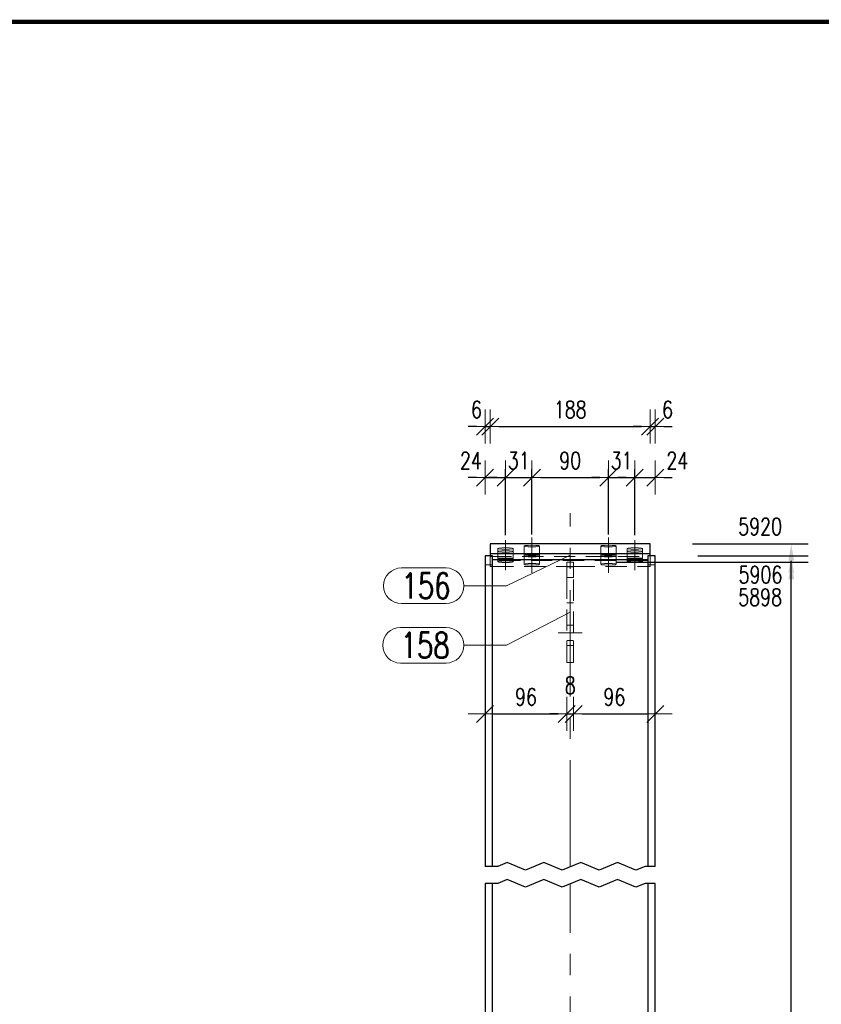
# Model space of a CAD drawing. Header units: millimetres. Extents: x -174 to 432, y 15234 to 15730.
# Tile 21 of 24: x 152 to 246, y 15529 to 15644. Entities that reach past the tile are written whole.
import ezdxf

# ---------------------------------------------------------------- set-up
doc = ezdxf.new("R2010")
doc.units = ezdxf.units.MM
doc.header["$LTSCALE"] = 10
doc.linetypes.add('HIDDEN', pattern=[0.375, 0.25, -0.125])
doc.linetypes.add('MITTE', pattern=[2, 1.25, -0.25, 0.25, -0.25])
doc.layers.get('Defpoints').update_dxf_attribs({"color": 1})
for name, color, linetype, lineweight in [('_RAMKA', 7, 'Continuous', 35), ('PS_DIM', 4, 'Continuous', 13), ('PS_Hidden', 2, 'HIDDEN', 9), ('PS_Mid', 5, 'MITTE', 15), ('PS_Pos', 1, 'Continuous', 15), ('PS_Shape', 161, 'Continuous', 30), ('PS_SOLID', 7, 'Continuous', 30)]:
    doc.layers.add(name, color=color, linetype=linetype, lineweight=lineweight)
doc.styles.add('simplex', font='simplex.shx', dxfattribs={"width": 0.75})
doc.dimstyles.new('1_10_GŁ_DS1-LS10', dxfattribs={"dimtxt": 2, "dimasz": 2, "dimexe": 2, "dimexo": 5, "dimgap": 1, "dimtad": 1, "dimjust": 4, "dimdec": 0, "dimlfac": 10, "dimtxsty": 'simplex', "dimblk1": 'NONE', "dimsah": 1, "dimcen": 2, "dimclrd": 256, "dimclre": 256, "dimclrt": 3, "dimadec": 1, "dimazin": 0, "dimtfac": 1, "dimtdec": 0, "dimtmove": 2, "dimatfit": 3, "dimfxl": 1, "dimarcsym": 0})
doc.dimstyles.new('1_10_PRZ', dxfattribs={"dimtxt": 2, "dimasz": 1, "dimexe": 2, "dimexo": 5, "dimgap": 1, "dimtad": 1, "dimdec": 0, "dimlfac": 10, "dimtxsty": 'simplex', "dimblk": 'dimznak', "dimcen": 2, "dimse1": 1, "dimse2": 1, "dimclrt": 3, "dimadec": 1, "dimazin": 0, "dimtfac": 1, "dimtdec": 0, "dimtix": 1, "dimtmove": 2, "dimatfit": 3, "dimldrblk": 'dim-grot', "dimfxl": 1, "dimarcsym": 0})
doc.dimstyles.new('1_10_SC', dxfattribs={"dimtxt": 2, "dimasz": 1, "dimexe": 1, "dimexo": 1, "dimgap": 1, "dimtad": 1, "dimdec": 0, "dimlfac": 10, "dimtxsty": 'simplex', "dimblk": 'dimznak', "dimcen": 2, "dimclrd": 256, "dimclre": 256, "dimclrt": 3, "dimadec": 1, "dimazin": 0, "dimtfac": 1, "dimtdec": 0, "dimtix": 1, "dimtmove": 2, "dimatfit": 3, "dimldrblk": 'dim-grot', "dimfxl": 1, "dimarcsym": 0})

# ---------------------------------------------------------------- blocks, each defined once
blk = doc.blocks.new('*D116')
at = {"layer": 'Defpoints', "color": 0, "transparency": 16777216}
for p in [(217.15, 15580.52), (242.75, 15580.52), (226.75, 15367.13)]:
    blk.add_point(p, dxfattribs=at)
at = {"layer": 'PS_DIM', "lineweight": -2, "transparency": 16777216}
for p, q in [((222.15, 15580.52), (244.75, 15580.52)), ((242.75, 15367.13), (242.75, 15578.52)), ((231.75, 15367.13), (244.75, 15367.13))]:
    blk.add_line(p, q, dxfattribs=at)
at = {"layer": 'PS_DIM', "transparency": 16777216}
blk.add_solid([(242.42, 15578.52), (243.09, 15578.52), (242.75, 15580.52)], dxfattribs=at)
at = {"layer": 'PS_DIM', "color": 3, "transparency": 16777216, "insert": (239.09, 15576.4), "char_height": 2, "attachment_point": 5, "rotation": 0.0573, "style": 'simplex'}
blk.add_mtext('5898', dxfattribs=at)
blk = doc.blocks.new('_None')
blk = doc.blocks.new('*D117')
at = {"layer": 'Defpoints', "color": 0, "transparency": 16777216}
for p in [(226.75, 15581.29), (242.75, 15581.29), (226.75, 15367.13)]:
    blk.add_point(p, dxfattribs=at)
at = {"layer": 'PS_DIM', "lineweight": -2, "transparency": 16777216}
for p, q in [((231.75, 15581.29), (244.75, 15581.29)), ((242.75, 15367.13), (242.75, 15579.29)), ((231.75, 15367.13), (244.75, 15367.13))]:
    blk.add_line(p, q, dxfattribs=at)
at = {"layer": 'PS_DIM', "transparency": 16777216}
blk.add_solid([(242.42, 15579.29), (243.09, 15579.29), (242.75, 15581.29)], dxfattribs=at)
at = {"layer": 'PS_DIM', "color": 3, "transparency": 16777216, "insert": (239.13, 15579.06), "char_height": 2, "attachment_point": 5, "rotation": 0.0573, "style": 'simplex'}
blk.add_mtext('5906', dxfattribs=at)
blk = doc.blocks.new('*D118')
at = {"layer": 'Defpoints', "color": 0, "transparency": 16777216}
for p in [(226.15, 15582.7), (242.75, 15582.7), (226.75, 15367.13)]:
    blk.add_point(p, dxfattribs=at)
at = {"layer": 'PS_DIM', "lineweight": -2, "transparency": 16777216}
for p, q in [((231.15, 15582.7), (244.75, 15582.7)), ((242.75, 15367.13), (242.75, 15580.7)), ((231.75, 15367.13), (244.75, 15367.13))]:
    blk.add_line(p, q, dxfattribs=at)
at = {"layer": 'PS_DIM', "transparency": 16777216}
blk.add_solid([(242.42, 15580.7), (243.09, 15580.7), (242.75, 15582.7)], dxfattribs=at)
at = {"layer": 'PS_DIM', "color": 3, "transparency": 16777216, "insert": (239.09, 15584.72), "char_height": 2, "attachment_point": 5, "rotation": 0.0573, "style": 'simplex'}
blk.add_mtext('5920', dxfattribs=at)
blk = doc.blocks.new('dimznak')
at = {"color": 0}
for points in [[(0, 2), (0, -2)], [(-2, 0), (2, 0)]]:
    blk.add_lwpolyline(points, dxfattribs=at)
at = {"color": 2}
blk.add_lwpolyline([(1, 1), (-1, -1)], dxfattribs=at)
blk = doc.blocks.new('*D125')
at = {"layer": 'Defpoints', "color": 0, "transparency": 16777216}
for p in [(209.15, 15590.49), (209.15, 15582.7), (206.75, 15581.29)]:
    blk.add_point(p, dxfattribs=at)
at = {"layer": 'PS_DIM', "color": 0, "lineweight": -2, "transparency": 16777216}
for p, q in [((205.75, 15590.49), (204.75, 15590.49)), ((206.75, 15590.49), (209.15, 15590.49)), ((210.15, 15590.49), (211.15, 15590.49))]:
    blk.add_line(p, q, dxfattribs=at)
blk.add_blockref('dimznak', (206.75, 15590.49), dxfattribs=at)
at = {"layer": 'PS_DIM', "color": 0, "lineweight": -2, "transparency": 16777216, "rotation": 180}
blk.add_blockref('dimznak', (209.15, 15590.49), dxfattribs=at)
at = {"layer": 'PS_DIM', "color": 3, "transparency": 16777216, "insert": (205.07, 15592.49), "char_height": 2, "attachment_point": 5, "style": 'simplex'}
blk.add_mtext('24', dxfattribs=at)
blk = doc.blocks.new('dim-grot')
blk.add_hatch(color=256).paths.add_polyline_path([(0, 0), (-2, 0.5), (-2, -0.5)])
blk.add_lwpolyline([(0, 0), (-2, 0.5), (-2, -0.5), (0, 0)])
blk = doc.blocks.new('*D126')
at = {"layer": 'Defpoints', "color": 0, "transparency": 16777216}
for p in [(212.25, 15590.49), (209.15, 15582.7), (212.25, 15582.8)]:
    blk.add_point(p, dxfattribs=at)
at = {"layer": 'PS_DIM', "lineweight": -2, "transparency": 16777216}
for p, q in [((209.15, 15583.7), (209.15, 15591.49)), ((212.25, 15583.8), (212.25, 15591.49)), ((208.15, 15590.49), (207.15, 15590.49)), ((209.15, 15590.49), (212.25, 15590.49)), ((213.25, 15590.49), (214.25, 15590.49))]:
    blk.add_line(p, q, dxfattribs=at)
blk.add_blockref('dimznak', (209.15, 15590.49), dxfattribs=at)
at = {"layer": 'PS_DIM', "lineweight": -2, "transparency": 16777216, "rotation": 180}
blk.add_blockref('dimznak', (212.25, 15590.49), dxfattribs=at)
at = {"layer": 'PS_DIM', "color": 3, "transparency": 16777216, "insert": (210.7, 15592.49), "char_height": 2, "attachment_point": 5, "style": 'simplex'}
blk.add_mtext('31', dxfattribs=at)
blk = doc.blocks.new('*D127')
at = {"layer": 'Defpoints', "color": 0, "transparency": 16777216}
for p in [(221.25, 15590.49), (212.25, 15582.8), (221.25, 15582.8)]:
    blk.add_point(p, dxfattribs=at)
at = {"layer": 'PS_DIM', "lineweight": -2, "transparency": 16777216}
for p, q in [((212.25, 15583.8), (212.25, 15591.49)), ((221.25, 15583.8), (221.25, 15591.49)), ((213.25, 15590.49), (220.25, 15590.49))]:
    blk.add_line(p, q, dxfattribs=at)
at = {"layer": 'PS_DIM', "lineweight": -2, "transparency": 16777216, "rotation": 180}
blk.add_blockref('dimznak', (212.25, 15590.49), dxfattribs=at)
at = {"layer": 'PS_DIM', "lineweight": -2, "transparency": 16777216}
blk.add_blockref('dimznak', (221.25, 15590.49), dxfattribs=at)
at = {"layer": 'PS_DIM', "color": 3, "transparency": 16777216, "insert": (216.75, 15592.49), "char_height": 2, "attachment_point": 5, "style": 'simplex'}
blk.add_mtext('90', dxfattribs=at)
blk = doc.blocks.new('*D128')
at = {"layer": 'Defpoints', "color": 0, "transparency": 16777216}
for p in [(224.35, 15590.49), (221.25, 15582.8), (224.35, 15582.7)]:
    blk.add_point(p, dxfattribs=at)
at = {"layer": 'PS_DIM', "lineweight": -2, "transparency": 16777216}
for p, q in [((221.25, 15583.8), (221.25, 15591.49)), ((224.35, 15583.7), (224.35, 15591.49)), ((220.25, 15590.49), (219.25, 15590.49)), ((221.25, 15590.49), (224.35, 15590.49)), ((225.35, 15590.49), (226.35, 15590.49))]:
    blk.add_line(p, q, dxfattribs=at)
blk.add_blockref('dimznak', (221.25, 15590.49), dxfattribs=at)
at = {"layer": 'PS_DIM', "lineweight": -2, "transparency": 16777216, "rotation": 180}
blk.add_blockref('dimznak', (224.35, 15590.49), dxfattribs=at)
at = {"layer": 'PS_DIM', "color": 3, "transparency": 16777216, "insert": (222.8, 15592.49), "char_height": 2, "attachment_point": 5, "style": 'simplex'}
blk.add_mtext('31', dxfattribs=at)
blk = doc.blocks.new('*D129')
at = {"layer": 'Defpoints', "color": 0, "transparency": 16777216}
for p in [(226.75, 15590.49), (224.35, 15582.7), (226.75, 15581.29)]:
    blk.add_point(p, dxfattribs=at)
at = {"layer": 'PS_DIM', "color": 0, "lineweight": -2, "transparency": 16777216}
for p, q in [((223.35, 15590.49), (222.35, 15590.49)), ((224.35, 15590.49), (226.75, 15590.49)), ((227.75, 15590.49), (228.75, 15590.49))]:
    blk.add_line(p, q, dxfattribs=at)
blk.add_blockref('dimznak', (224.35, 15590.49), dxfattribs=at)
at = {"layer": 'PS_DIM', "color": 0, "lineweight": -2, "transparency": 16777216, "rotation": 180}
blk.add_blockref('dimznak', (226.75, 15590.49), dxfattribs=at)
at = {"layer": 'PS_DIM', "color": 3, "transparency": 16777216, "insert": (229.35, 15592.49), "char_height": 2, "attachment_point": 5, "style": 'simplex'}
blk.add_mtext('24', dxfattribs=at)
blk = doc.blocks.new('*D130')
at = {"layer": 'Defpoints', "color": 0, "transparency": 16777216}
for p in [(207.35, 15596.49), (207.35, 15582.49), (206.75, 15581.29)]:
    blk.add_point(p, dxfattribs=at)
at = {"layer": 'PS_DIM', "color": 0, "lineweight": -2, "transparency": 16777216}
for p, q in [((205.75, 15596.49), (204.75, 15596.49)), ((206.75, 15596.49), (207.35, 15596.49)), ((208.35, 15596.49), (209.35, 15596.49))]:
    blk.add_line(p, q, dxfattribs=at)
blk.add_blockref('dimznak', (206.75, 15596.49), dxfattribs=at)
at = {"layer": 'PS_DIM', "color": 0, "lineweight": -2, "transparency": 16777216, "rotation": 180}
blk.add_blockref('dimznak', (207.35, 15596.49), dxfattribs=at)
at = {"layer": 'PS_DIM', "color": 3, "transparency": 16777216, "insert": (205.73, 15598.49), "char_height": 2, "attachment_point": 5, "style": 'simplex'}
blk.add_mtext('6', dxfattribs=at)
blk = doc.blocks.new('*D131')
at = {"layer": 'Defpoints', "color": 0, "transparency": 16777216}
for p in [(226.15, 15596.49), (207.35, 15582.49), (226.15, 15582.49)]:
    blk.add_point(p, dxfattribs=at)
at = {"layer": 'PS_DIM', "color": 0, "lineweight": -2, "transparency": 16777216}
blk.add_line((208.35, 15596.49), (225.15, 15596.49), dxfattribs=at)
at = {"layer": 'PS_DIM', "color": 0, "lineweight": -2, "transparency": 16777216, "rotation": 180}
blk.add_blockref('dimznak', (207.35, 15596.49), dxfattribs=at)
at = {"layer": 'PS_DIM', "color": 0, "lineweight": -2, "transparency": 16777216}
blk.add_blockref('dimznak', (226.15, 15596.49), dxfattribs=at)
at = {"layer": 'PS_DIM', "color": 3, "transparency": 16777216, "insert": (216.75, 15598.49), "char_height": 2, "attachment_point": 5, "style": 'simplex'}
blk.add_mtext('188', dxfattribs=at)
blk = doc.blocks.new('*D132')
at = {"layer": 'Defpoints', "color": 0, "transparency": 16777216}
for p in [(226.75, 15596.49), (226.15, 15582.49), (226.75, 15581.29)]:
    blk.add_point(p, dxfattribs=at)
at = {"layer": 'PS_DIM', "color": 0, "lineweight": -2, "transparency": 16777216}
for p, q in [((225.15, 15596.49), (224.15, 15596.49)), ((226.15, 15596.49), (226.75, 15596.49)), ((227.75, 15596.49), (228.75, 15596.49))]:
    blk.add_line(p, q, dxfattribs=at)
blk.add_blockref('dimznak', (226.15, 15596.49), dxfattribs=at)
at = {"layer": 'PS_DIM', "color": 0, "lineweight": -2, "transparency": 16777216, "rotation": 180}
blk.add_blockref('dimznak', (226.75, 15596.49), dxfattribs=at)
at = {"layer": 'PS_DIM', "color": 3, "transparency": 16777216, "insert": (228.2, 15598.49), "char_height": 2, "attachment_point": 5, "style": 'simplex'}
blk.add_mtext('6', dxfattribs=at)
blk = doc.blocks.new('*D142')
at = {"layer": 'Defpoints', "color": 0, "transparency": 16777216}
for p in [(216.35, 15568.73), (206.75, 15563.01), (216.35, 15562.67)]:
    blk.add_point(p, dxfattribs=at)
at = {"layer": 'PS_DIM', "color": 0, "lineweight": -2, "transparency": 16777216}
blk.add_line((207.75, 15562.67), (215.35, 15562.67), dxfattribs=at)
at = {"layer": 'PS_DIM', "color": 0, "lineweight": -2, "transparency": 16777216, "rotation": 180}
blk.add_blockref('dimznak', (206.75, 15562.67), dxfattribs=at)
at = {"layer": 'PS_DIM', "color": 0, "lineweight": -2, "transparency": 16777216}
blk.add_blockref('dimznak', (216.35, 15562.67), dxfattribs=at)
at = {"layer": 'PS_DIM', "color": 3, "transparency": 16777216, "insert": (211.55, 15564.67), "char_height": 2, "attachment_point": 5, "style": 'simplex'}
blk.add_mtext('96', dxfattribs=at)
blk = doc.blocks.new('*D143')
at = {"layer": 'Defpoints', "color": 0, "transparency": 16777216}
for p in [(216.35, 15568.73), (217.15, 15568.73), (217.15, 15562.67)]:
    blk.add_point(p, dxfattribs=at)
at = {"layer": 'PS_DIM', "color": 0, "lineweight": -2, "transparency": 16777216}
for p, q in [((215.35, 15562.67), (214.35, 15562.67)), ((216.35, 15562.67), (217.15, 15562.67)), ((218.15, 15562.67), (219.15, 15562.67))]:
    blk.add_line(p, q, dxfattribs=at)
blk.add_blockref('dimznak', (216.35, 15562.67), dxfattribs=at)
at = {"layer": 'PS_DIM', "color": 0, "lineweight": -2, "transparency": 16777216, "rotation": 180}
blk.add_blockref('dimznak', (217.15, 15562.67), dxfattribs=at)
at = {"layer": 'PS_DIM', "color": 3, "transparency": 16777216, "insert": (216.75, 15566.04), "char_height": 2, "attachment_point": 5, "style": 'simplex'}
blk.add_mtext('8', dxfattribs=at)
blk = doc.blocks.new('*D144')
at = {"layer": 'Defpoints', "color": 0, "transparency": 16777216}
for p in [(217.15, 15568.73), (226.75, 15567.52), (226.75, 15562.67)]:
    blk.add_point(p, dxfattribs=at)
at = {"layer": 'PS_DIM', "color": 0, "lineweight": -2, "transparency": 16777216}
blk.add_line((218.15, 15562.67), (225.75, 15562.67), dxfattribs=at)
at = {"layer": 'PS_DIM', "color": 0, "lineweight": -2, "transparency": 16777216, "rotation": 180}
blk.add_blockref('dimznak', (217.15, 15562.67), dxfattribs=at)
at = {"layer": 'PS_DIM', "color": 0, "lineweight": -2, "transparency": 16777216}
blk.add_blockref('dimznak', (226.75, 15562.67), dxfattribs=at)
at = {"layer": 'PS_DIM', "color": 3, "transparency": 16777216, "insert": (221.95, 15564.67), "char_height": 2, "attachment_point": 5, "style": 'simplex'}
blk.add_mtext('96', dxfattribs=at)
blk = doc.blocks.new('*U160')
at = {"layer": '_RAMKA', "lineweight": -3, "const_width": 0.5}
blk.add_lwpolyline([(-564, 10), (-10, 10), (-10, 410), (-564, 410)], close=True, dxfattribs=at)
blk = doc.blocks.new('*X283')
at = {"color": 1}
for p, q in [((208.24, 15544.73), (206.75, 15544.73)), ((209.32, 15545.19), (208.24, 15544.73)), ((211.49, 15544.27), (209.32, 15545.19)), ((213.66, 15545.19), (211.49, 15544.27)), ((215.82, 15544.27), (213.66, 15545.19)), ((217.99, 15545.19), (215.82, 15544.27)), ((220.16, 15544.27), (217.99, 15545.19)), ((222.33, 15545.19), (220.16, 15544.27)), ((224.49, 15544.27), (222.33, 15545.19)), ((225.58, 15544.73), (224.49, 15544.27)), ((226.75, 15544.73), (225.58, 15544.73)), ((209.32, 15543.19), (208.24, 15542.73)), ((211.49, 15542.27), (209.32, 15543.19)), ((213.66, 15543.19), (211.49, 15542.27)), ((215.82, 15542.27), (213.66, 15543.19)), ((217.99, 15543.19), (215.82, 15542.27)), ((220.16, 15542.27), (217.99, 15543.19)), ((222.33, 15543.19), (220.16, 15542.27)), ((224.49, 15542.27), (222.33, 15543.19)), ((208.24, 15542.73), (206.75, 15542.73)), ((225.58, 15542.73), (224.49, 15542.27)), ((226.75, 15542.73), (225.58, 15542.73))]:
    blk.add_line(p, q, dxfattribs=at)
at = {"layer": 'PS_Hidden', "color": 2, "linetype": 'HIDDEN'}
for p, q in [((211.35, 15582.43), (211.47, 15582.48)), ((211.47, 15582.38), (211.35, 15582.43)), ((211.35, 15582.43), (211.35, 15581.24)), ((211.47, 15582.48), (211.8, 15582.51)), ((211.8, 15582.51), (212.25, 15582.53)), ((212.25, 15582.53), (212.7, 15582.51)), ((212.7, 15582.51), (213.03, 15582.48)), ((213.03, 15582.48), (213.15, 15582.43)), ((213.15, 15582.43), (213.03, 15582.38)), ((213.15, 15581.24), (213.15, 15582.43)), ((220.35, 15582.43), (220.47, 15582.48)), ((220.47, 15582.38), (220.35, 15582.43)), ((220.35, 15582.43), (220.35, 15581.24)), ((220.47, 15582.48), (220.8, 15582.51)), ((220.8, 15582.51), (221.25, 15582.53)), ((221.25, 15582.53), (221.7, 15582.51)), ((221.7, 15582.51), (222.03, 15582.48)), ((222.03, 15582.48), (222.15, 15582.43)), ((222.15, 15582.43), (222.03, 15582.38)), ((222.15, 15581.24), (222.15, 15582.43)), ((206.75, 15580.23), (206.75, 15581.29)), ((207.35, 15581.29), (207.35, 15580.02)), ((208.25, 15582.13), (208.37, 15582.18)), ((208.37, 15582.09), (208.25, 15582.13)), ((208.25, 15582.13), (208.25, 15580.94)), ((208.37, 15581.82), (208.25, 15581.77)), ((208.25, 15581.77), (208.37, 15581.73)), ((208.37, 15582.18), (208.7, 15582.22)), ((208.7, 15582.05), (208.37, 15582.09)), ((208.7, 15581.86), (208.37, 15581.82)), ((208.37, 15581.73), (208.7, 15581.69)), ((208.7, 15582.22), (209.15, 15582.23)), ((209.15, 15582.04), (208.7, 15582.05)), ((209.15, 15581.87), (208.7, 15581.86)), ((208.7, 15581.69), (209.15, 15581.68)), ((209.15, 15582.23), (209.6, 15582.22)), ((209.6, 15582.05), (209.15, 15582.04)), ((209.6, 15581.86), (209.15, 15581.87)), ((209.15, 15581.68), (209.6, 15581.69)), ((209.6, 15582.22), (209.93, 15582.18)), ((209.93, 15582.09), (209.6, 15582.05)), ((209.93, 15581.82), (209.6, 15581.86)), ((209.6, 15581.69), (209.93, 15581.73)), ((209.93, 15582.18), (210.05, 15582.13)), ((210.05, 15582.13), (209.93, 15582.09)), ((210.05, 15581.77), (209.93, 15581.82)), ((209.93, 15581.73), (210.05, 15581.77)), ((210.05, 15580.94), (210.05, 15582.13)), ((211.35, 15581.48), (211.47, 15581.52)), ((211.47, 15581.43), (211.35, 15581.48)), ((211.8, 15582.35), (211.47, 15582.38)), ((211.47, 15581.52), (211.8, 15581.56)), ((211.8, 15581.39), (211.47, 15581.43)), ((212.25, 15582.34), (211.8, 15582.35)), ((211.8, 15581.56), (212.25, 15581.57)), ((212.25, 15581.38), (211.8, 15581.39)), ((212.7, 15582.35), (212.25, 15582.34)), ((212.25, 15581.57), (212.7, 15581.56)), ((212.7, 15581.39), (212.25, 15581.38)), ((213.03, 15582.38), (212.7, 15582.35)), ((212.7, 15581.56), (213.03, 15581.52)), ((213.03, 15581.43), (212.7, 15581.39)), ((213.03, 15581.52), (213.15, 15581.48)), ((213.15, 15581.48), (213.03, 15581.43)), ((220.35, 15581.48), (220.47, 15581.52)), ((220.47, 15581.43), (220.35, 15581.48)), ((220.8, 15582.35), (220.47, 15582.38)), ((220.47, 15581.52), (220.8, 15581.56)), ((220.8, 15581.39), (220.47, 15581.43)), ((221.25, 15582.34), (220.8, 15582.35)), ((220.8, 15581.56), (221.25, 15581.57)), ((221.25, 15581.38), (220.8, 15581.39)), ((221.7, 15582.35), (221.25, 15582.34)), ((221.25, 15581.57), (221.7, 15581.56)), ((221.7, 15581.39), (221.25, 15581.38)), ((222.03, 15582.38), (221.7, 15582.35)), ((221.7, 15581.56), (222.03, 15581.52)), ((222.03, 15581.43), (221.7, 15581.39)), ((222.03, 15581.52), (222.15, 15581.48)), ((222.15, 15581.48), (222.03, 15581.43)), ((223.45, 15582.13), (223.57, 15582.18)), ((223.57, 15582.09), (223.45, 15582.13)), ((223.45, 15582.13), (223.45, 15580.94)), ((223.45, 15581.77), (223.57, 15581.82)), ((223.57, 15581.73), (223.45, 15581.77)), ((223.57, 15582.18), (223.9, 15582.22)), ((223.9, 15582.05), (223.57, 15582.09)), ((223.57, 15581.82), (223.9, 15581.86)), ((223.9, 15581.69), (223.57, 15581.73)), ((223.9, 15582.22), (224.35, 15582.23)), ((224.35, 15582.04), (223.9, 15582.05)), ((223.9, 15581.86), (224.35, 15581.87)), ((224.35, 15581.68), (223.9, 15581.69)), ((224.35, 15582.23), (224.8, 15582.22)), ((224.8, 15582.05), (224.35, 15582.04)), ((224.35, 15581.87), (224.8, 15581.86)), ((224.8, 15581.69), (224.35, 15581.68)), ((224.8, 15582.22), (225.13, 15582.18)), ((225.13, 15582.09), (224.8, 15582.05)), ((224.8, 15581.86), (225.13, 15581.82)), ((225.13, 15581.73), (224.8, 15581.69)), ((225.13, 15582.18), (225.25, 15582.13)), ((225.25, 15582.13), (225.13, 15582.09)), ((225.13, 15581.82), (225.25, 15581.77)), ((225.25, 15581.77), (225.13, 15581.73)), ((225.25, 15580.94), (225.25, 15582.13)), ((226.15, 15580.02), (226.15, 15581.29)), ((207.6, 15580.23), (206.75, 15580.23)), ((207.35, 15581.21), (226.15, 15581.21)), ((225.9, 15580.73), (207.6, 15580.73)), ((208.25, 15580.94), (208.25, 15580.79)), ((208.25, 15580.79), (208.25, 15580.58)), ((208.25, 15580.58), (208.37, 15580.63)), ((208.25, 15580.58), (208.37, 15580.53)), ((208.37, 15580.63), (208.7, 15580.66)), ((208.37, 15580.53), (208.7, 15580.5)), ((208.7, 15580.66), (209.15, 15580.68)), ((208.7, 15580.5), (209.15, 15580.48)), ((209.15, 15580.68), (209.6, 15580.66)), ((209.15, 15580.48), (209.6, 15580.5)), ((209.6, 15580.66), (209.93, 15580.63)), ((209.6, 15580.5), (209.93, 15580.53)), ((209.93, 15580.63), (210.05, 15580.58)), ((209.93, 15580.53), (210.05, 15580.58)), ((210.05, 15580.79), (210.05, 15580.94)), ((210.05, 15580.58), (210.05, 15580.79)), ((211.35, 15581.24), (211.35, 15580.79)), ((211.35, 15580.79), (211.35, 15580.28)), ((211.35, 15580.28), (211.47, 15580.33)), ((211.47, 15580.23), (211.35, 15580.28)), ((211.47, 15580.33), (211.8, 15580.37)), ((211.8, 15580.2), (211.47, 15580.23)), ((211.8, 15580.37), (212.25, 15580.38)), ((212.25, 15580.19), (211.8, 15580.2)), ((212.25, 15580.38), (212.7, 15580.37)), ((212.7, 15580.2), (212.25, 15580.19)), ((212.7, 15580.37), (213.03, 15580.33)), ((213.03, 15580.23), (212.7, 15580.2)), ((213.03, 15580.33), (213.15, 15580.28)), ((213.15, 15580.28), (213.03, 15580.23)), ((213.15, 15580.79), (213.15, 15581.24)), ((213.15, 15580.28), (213.15, 15580.79)), ((217.15, 15580.52), (216.35, 15580.52)), ((216.35, 15580.52), (216.35, 15580.34)), ((216.35, 15580.34), (216.35, 15579.96)), ((217.15, 15580.34), (217.15, 15580.52)), ((217.15, 15579.96), (217.15, 15580.34)), ((220.35, 15581.24), (220.35, 15580.79)), ((220.35, 15580.79), (220.35, 15580.28)), ((220.35, 15580.28), (220.47, 15580.33)), ((220.47, 15580.23), (220.35, 15580.28)), ((220.47, 15580.33), (220.8, 15580.37)), ((220.8, 15580.2), (220.47, 15580.23)), ((220.8, 15580.37), (221.25, 15580.38)), ((221.25, 15580.19), (220.8, 15580.2)), ((221.25, 15580.38), (221.7, 15580.37)), ((221.7, 15580.2), (221.25, 15580.19)), ((221.7, 15580.37), (222.03, 15580.33)), ((222.03, 15580.23), (221.7, 15580.2)), ((222.03, 15580.33), (222.15, 15580.28)), ((222.15, 15580.28), (222.03, 15580.23)), ((222.15, 15580.79), (222.15, 15581.24)), ((222.15, 15580.28), (222.15, 15580.79)), ((223.45, 15580.94), (223.45, 15580.79)), ((223.45, 15580.79), (223.45, 15580.58)), ((223.45, 15580.58), (223.57, 15580.63)), ((223.57, 15580.53), (223.45, 15580.58)), ((223.57, 15580.63), (223.9, 15580.66)), ((223.9, 15580.5), (223.57, 15580.53)), ((223.9, 15580.66), (224.35, 15580.68)), ((224.35, 15580.48), (223.9, 15580.5)), ((224.35, 15580.68), (224.8, 15580.66)), ((224.8, 15580.5), (224.35, 15580.48)), ((224.8, 15580.66), (225.13, 15580.63)), ((225.13, 15580.53), (224.8, 15580.5)), ((225.13, 15580.63), (225.25, 15580.58)), ((225.25, 15580.58), (225.13, 15580.53)), ((225.25, 15580.79), (225.25, 15580.94)), ((225.25, 15580.58), (225.25, 15580.79)), ((226.75, 15580.23), (225.9, 15580.23)), ((207.35, 15580.02), (207.6, 15580.02)), ((207.6, 15580.02), (216.35, 15580.02)), ((216.35, 15580.02), (217.15, 15580.02)), ((216.35, 15579.97), (217.15, 15579.97)), ((216.35, 15579.96), (216.35, 15579.62)), ((216.35, 15579.62), (216.35, 15579.32)), ((216.35, 15579.32), (216.35, 15579.07)), ((216.35, 15579.07), (216.35, 15578.88)), ((217.15, 15580.02), (225.9, 15580.02)), ((217.15, 15579.62), (217.15, 15579.96)), ((217.15, 15579.32), (217.15, 15579.62)), ((217.15, 15579.07), (217.15, 15579.32)), ((217.15, 15578.88), (217.15, 15579.07)), ((225.9, 15580.02), (226.15, 15580.02)), ((216.35, 15578.88), (216.35, 15578.77)), ((216.35, 15578.77), (216.35, 15578.73)), ((216.35, 15578.73), (216.35, 15568.73)), ((217.15, 15578.73), (216.35, 15578.73)), ((217.15, 15578.77), (217.15, 15578.88)), ((217.15, 15578.73), (217.15, 15578.77)), ((217.15, 15572.23), (217.15, 15578.73)), ((217.15, 15575.73), (216.35, 15575.73)), ((217.15, 15573.13), (216.35, 15573.13)), ((217.15, 15568.73), (217.15, 15572.23)), ((216.35, 15571.33), (217.15, 15571.33)), ((216.35, 15570.73), (217.15, 15570.73)), ((216.35, 15568.73), (217.15, 15568.73))]:
    blk.add_line(p, q, dxfattribs=at)
at = {"layer": 'PS_Mid', "color": 5, "linetype": 'MITTE'}
for p, q in [((216.75, 15544.73), (216.75, 15586.29)), ((209.15, 15583.13), (209.15, 15579.94)), ((209.15, 15582.77), (209.15, 15579.58)), ((212.25, 15583.43), (212.25, 15580.24)), ((212.25, 15582.48), (212.25, 15579.28)), ((221.25, 15583.43), (221.25, 15580.24)), ((221.25, 15582.48), (221.25, 15579.28)), ((224.35, 15583.13), (224.35, 15579.94)), ((224.35, 15582.77), (224.35, 15579.58)), ((218.15, 15572.23), (215.35, 15572.23)), ((216.75, 15476.93), (216.75, 15542.73))]:
    blk.add_line(p, q, dxfattribs=at)
at = {"layer": 'PS_SOLID', "color": 7, "linetype": 'Continuous'}
for p, q in [((226.15, 15582.7), (207.35, 15582.7)), ((207.35, 15582.7), (207.35, 15581.5)), ((226.15, 15581.5), (226.15, 15582.7)), ((207.35, 15581.29), (206.75, 15581.29)), ((206.75, 15581.29), (206.75, 15544.73)), ((209.15, 15581.5), (207.35, 15581.5)), ((207.35, 15581.5), (207.35, 15581.29)), ((207.6, 15581.29), (207.35, 15581.29)), ((207.6, 15544.73), (207.6, 15581.29)), ((212.25, 15581.5), (209.15, 15581.5)), ((211.35, 15581.24), (211.47, 15581.29)), ((211.47, 15581.29), (211.8, 15581.32)), ((211.8, 15581.32), (212.25, 15581.33)), ((221.25, 15581.5), (212.25, 15581.5)), ((212.25, 15581.33), (212.7, 15581.32)), ((212.7, 15581.32), (213.03, 15581.29)), ((213.03, 15581.29), (213.15, 15581.24)), ((220.35, 15581.24), (220.47, 15581.29)), ((220.47, 15581.29), (220.8, 15581.32)), ((220.8, 15581.32), (221.25, 15581.33)), ((224.35, 15581.5), (221.25, 15581.5)), ((221.25, 15581.33), (221.7, 15581.32)), ((221.7, 15581.32), (222.03, 15581.29)), ((222.03, 15581.29), (222.15, 15581.24)), ((226.15, 15581.5), (224.35, 15581.5)), ((226.15, 15581.29), (225.9, 15581.29)), ((225.9, 15581.29), (225.9, 15544.73)), ((226.15, 15581.29), (226.15, 15581.5)), ((226.75, 15581.29), (226.15, 15581.29)), ((226.75, 15544.73), (226.75, 15581.29)), ((225.9, 15580.79), (207.6, 15580.79)), ((208.25, 15580.94), (208.37, 15580.99)), ((208.37, 15580.89), (208.25, 15580.94)), ((208.37, 15580.99), (208.7, 15581.02)), ((208.7, 15580.86), (208.37, 15580.89)), ((208.7, 15581.02), (209.15, 15581.04)), ((209.15, 15580.84), (208.7, 15580.86)), ((209.15, 15581.04), (209.6, 15581.02)), ((209.6, 15580.86), (209.15, 15580.84)), ((209.6, 15581.02), (209.93, 15580.99)), ((209.93, 15580.89), (209.6, 15580.86)), ((209.93, 15580.99), (210.05, 15580.94)), ((210.05, 15580.94), (209.93, 15580.89)), ((211.47, 15581.19), (211.35, 15581.24)), ((211.8, 15581.15), (211.47, 15581.19)), ((212.25, 15581.14), (211.8, 15581.15)), ((212.7, 15581.15), (212.25, 15581.14)), ((213.03, 15581.19), (212.7, 15581.15)), ((213.15, 15581.24), (213.03, 15581.19)), ((220.47, 15581.19), (220.35, 15581.24)), ((220.8, 15581.15), (220.47, 15581.19)), ((221.25, 15581.14), (220.8, 15581.15)), ((221.7, 15581.15), (221.25, 15581.14)), ((222.03, 15581.19), (221.7, 15581.15)), ((222.15, 15581.24), (222.03, 15581.19)), ((223.45, 15580.94), (223.57, 15580.99)), ((223.57, 15580.89), (223.45, 15580.94)), ((223.57, 15580.99), (223.9, 15581.02)), ((223.9, 15580.86), (223.57, 15580.89)), ((223.9, 15581.02), (224.35, 15581.04)), ((224.35, 15580.84), (223.9, 15580.86)), ((224.35, 15581.04), (224.8, 15581.02)), ((224.8, 15580.86), (224.35, 15580.84)), ((224.8, 15581.02), (225.13, 15580.99)), ((225.13, 15580.89), (224.8, 15580.86)), ((225.13, 15580.99), (225.25, 15580.94)), ((225.25, 15580.94), (225.13, 15580.89)), ((206.75, 15542.73), (206.75, 15476.93)), ((207.6, 15501.73), (207.6, 15542.73)), ((225.9, 15542.73), (225.9, 15501.73)), ((226.75, 15476.93), (226.75, 15542.73))]:
    blk.add_line(p, q, dxfattribs=at)
blk = doc.blocks.new('*X302')
at = {"color": 1}
for p, q in [((216.75, 15581.36), (209.25, 15577.75)), ((196.9, 15579.85), (202.15, 15579.85)), ((204.25, 15577.75), (209.25, 15577.75)), ((196.9, 15575.65), (202.15, 15575.65))]:
    blk.add_line(p, q, dxfattribs=at)
for centre, start, end in [((196.9, 15577.75), 90, 270), ((202.15, 15577.75), 270, 90)]:
    blk.add_arc(centre, 2.1, start, end, dxfattribs=at)
at = {"color": 2, "style": 'simplex', "width": 0.75}
blk.add_text('156', height=3, dxfattribs=at).set_placement((196.9, 15576.25))
blk = doc.blocks.new('*X303')
at = {"color": 1}
for p, q in [((216.75, 15574.63), (209.25, 15570.76)), ((196.8, 15572.86), (202.15, 15572.86)), ((204.25, 15570.76), (209.25, 15570.76)), ((196.8, 15568.66), (202.15, 15568.66))]:
    blk.add_line(p, q, dxfattribs=at)
for centre, start, end in [((196.8, 15570.76), 90, 270), ((202.15, 15570.76), 270, 90)]:
    blk.add_arc(centre, 2.1, start, end, dxfattribs=at)
at = {"color": 2, "style": 'simplex', "width": 0.75}
blk.add_text('158', height=3, dxfattribs=at).set_placement((196.8, 15569.26))

msp = doc.modelspace()

# ---------------------------------------------------------------- block references
at = {"layer": 'PS_DIM'}
msp.add_blockref('*U160', (425.71, 15234.12), dxfattribs=at)
at = {"layer": 'PS_Pos'}
for name in ['*X302', '*X303']:
    msp.add_blockref(name, (0, 0), dxfattribs=at)
at = {"layer": 'PS_Shape', "color": 66}
msp.add_blockref('*X283', (0, 0), dxfattribs=at)

# ---------------------------------------------------------------- dimensions: what is measured, and where the dimension line sits
at = {"layer": 'PS_DIM'}
for base, p1, p2, picture, middle in [((207.35, 15596.49), (206.75, 15581.29), (207.35, 15582.49), '*D130', (205.73, 15598.49)), ((226.75, 15596.49), (226.15, 15582.49), (226.75, 15581.29), '*D132', (228.2, 15598.49)), ((209.15, 15590.49), (206.75, 15581.29), (209.15, 15582.7), '*D125', (205.07, 15592.49)), ((226.75, 15590.49), (224.35, 15582.7), (226.75, 15581.29), '*D129', (229.35, 15592.49)), ((217.15, 15562.67), (216.35, 15568.73), (217.15, 15568.73), '*D143', (216.75, 15566.04))]:
    dim = msp.add_linear_dim(base=base, p1=p1, p2=p2, dimstyle='1_10_PRZ', dxfattribs=at)
    dim.commit()
    dim.dimension.update_dxf_attribs({"geometry": picture, "text_midpoint": middle, "dimtype": 128})
for base, p1, p2, dimstyle, picture, middle in [((226.15, 15596.49), (207.35, 15582.49), (226.15, 15582.49), '1_10_PRZ', '*D131', (216.75, 15598.49)), ((212.25, 15590.49), (209.15, 15582.7), (212.25, 15582.8), '1_10_SC', '*D126', (210.7, 15592.49)), ((221.25, 15590.49), (212.25, 15582.8), (221.25, 15582.8), '1_10_SC', '*D127', (216.75, 15592.49)), ((224.35, 15590.49), (221.25, 15582.8), (224.35, 15582.7), '1_10_SC', '*D128', (222.8, 15592.49)), ((216.35, 15562.67), (206.75, 15563.01), (216.35, 15568.73), '1_10_PRZ', '*D142', (211.55, 15564.67)), ((226.75, 15562.67), (217.15, 15568.73), (226.75, 15567.52), '1_10_PRZ', '*D144', (221.95, 15564.67))]:
    dim = msp.add_linear_dim(base=base, p1=p1, p2=p2, dimstyle=dimstyle, dxfattribs=at)
    dim.commit()
    dim.dimension.update_dxf_attribs({"geometry": picture, "text_midpoint": middle})
for base, p2, text, picture, middle in [((242.75, 15582.7), (226.15, 15582.7), '5920', '*D118', (239.09, 15584.72)), ((242.75, 15581.29), (226.75, 15581.29), '5906', '*D117', (239.13, 15579.06)), ((242.75, 15580.52), (217.15, 15580.52), '5898', '*D116', (239.09, 15576.4))]:
    dim = msp.add_linear_dim(base=base, p1=(226.75, 15367.13), p2=p2, angle=90, text=text, dimstyle='1_10_GŁ_DS1-LS10', dxfattribs=at)
    dim.commit()
    dim.dimension.update_dxf_attribs({"geometry": picture, "text_midpoint": middle, "dimtype": 128, "text_rotation": 0.0573})

doc.saveas('drawing.dxf')
